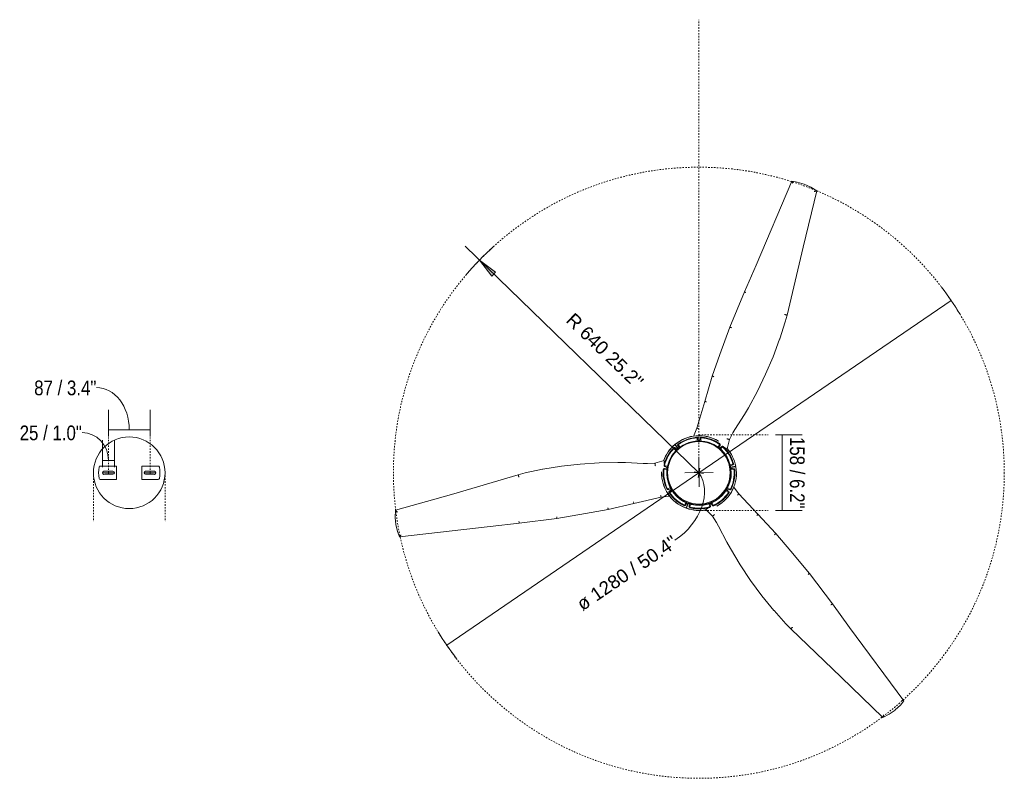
# Model space of a CAD drawing. Header units: millimetres. Extents: x 5734 to 11759, y -3204 to 7544.
# Tile 4 of 4: x 8821 to 10884, y 5955 to 7544. Entities that reach past the tile are written whole.
import ezdxf

# ---------------------------------------------------------------- set-up
doc = ezdxf.new("R2010")
doc.units = ezdxf.units.MM
doc.linetypes.add('Dash', pattern=[6, 3, -3])
doc.linetypes.add('Hidden', pattern=[7.14375, 4.7625, -2.38125])
doc.layers.add('A-ANNO-DIMS', color=7, linetype='Dash', lineweight=9, true_color=0xd2d2d2)
doc.layers.add('A-ANNO-DIMS-14', color=7, linetype='Continuous', lineweight=9)
doc.layers.add('E-LITE-EQPM', color=7, linetype='Continuous', lineweight=20)
doc.styles.add('Arial', font='arial.ttf', dxfattribs={"height": 28})
doc.styles.add('Arial Narrow', font='ARIALN.TTF', dxfattribs={"height": 30.8})
doc.dimstyles.new('Diameter_-_3mm_Arial', dxfattribs={"dimscale": 304.8, "dimtxt": 28.567263, "dimasz": 0, "dimexe": 0.110236, "dimexo": 0, "dimgap": 0.068898, "dimtad": 1, "dimjust": 3, "dimdec": 0, "dimzin": 0, "dimdsep": 46, "dimtxsty": 'Arial', "dimblk1": 'NONE', "dimblk2": 'NONE', "dimsah": 1, "dimcen": 0.09, "dimadec": 0, "dimazin": 0, "dimtfac": 1, "dimtdec": 4, "dimtix": 1, "dimtmove": 0, "dimatfit": 2, "dimfxl": 1, "dimtvp": 1, "dimtolj": 1, "dimtzin": 0, "dimarcsym": 2})
doc.dimstyles.new('FARO_-_2_2mm_Arial_Narrow_mm_Inch_Right', dxfattribs={"dimscale": 304.8, "dimtxt": 31.521674, "dimasz": 0, "dimexe": 0.137795, "dimexo": 0.0625, "dimgap": 0.022966, "dimtad": 1, "dimdec": 0, "dimzin": 0, "dimdsep": 46, "dimtxsty": 'Arial Narrow', "dimblk1": 'NONE', "dimblk2": 'NONE', "dimsah": 1, "dimcen": 0.09, "dimadec": 0, "dimazin": 0, "dimtfac": 1, "dimtdec": 4, "dimtix": 1, "dimtmove": 0, "dimatfit": 3, "dimfxl": 0.045932, "dimfxlon": 1, "dimtvp": 1, "dimtolj": 1, "dimtzin": 0, "dimarcsym": 2})
doc.dimstyles.new('FARO_-_2_2mm_Arial_Narrow_mm_Inch_Right_1', dxfattribs={"dimscale": 304.8, "dimtxt": 31.521674, "dimasz": 0, "dimexe": 0.137795, "dimexo": 0.0625, "dimgap": 0.022966, "dimtad": 1, "dimdec": 0, "dimzin": 0, "dimdsep": 46, "dimtxsty": 'Arial Narrow', "dimblk1": 'NONE', "dimblk2": 'NONE', "dimsah": 1, "dimcen": 0.09, "dimadec": 0, "dimazin": 0, "dimtfac": 1, "dimtdec": 4, "dimtix": 1, "dimtmove": 1, "dimatfit": 3, "dimfxl": 0.045932, "dimfxlon": 1, "dimtvp": 1, "dimtolj": 1, "dimtzin": 0, "dimarcsym": 2})
doc.dimstyles.new('Radial_-_3mm_Arial', dxfattribs={"dimscale": 304.8, "dimtxt": 28.567263, "dimasz": 0.137795, "dimexe": 0.137795, "dimexo": 0, "dimgap": 0.080381, "dimtad": 1, "dimjust": 3, "dimdec": 0, "dimzin": 0, "dimdsep": 46, "dimtxsty": 'Arial', "dimsah": 1, "dimcen": 0.09, "dimdle": 0.137795, "dimadec": 0, "dimazin": 0, "dimtfac": 1, "dimtdec": 4, "dimtix": 1, "dimtmove": 0, "dimatfit": 2, "dimfxl": 1, "dimtvp": 1, "dimtfill": 1, "dimtolj": 1, "dimtzin": 0, "dimarcsym": 2})

# ---------------------------------------------------------------- blocks, each defined once
blk = doc.blocks.new('32100-10 - 32100-10 JUST FAN LED Matt black ceiling fan with DC motor-513688-Planta_PDF')
at = {"layer": 'E-LITE-EQPM'}
for p, q in [((97.9, 378.8), (89.6, 299.3)), ((89.6, 299.3), (80.3, 239.3)), ((80.3, 239.3), (72.5, 191.5)), ((72.5, 191.5), (61, 137.6)), ((61, 137.6), (48.7, 80.5)), ((61, 137.6), (60.9, 137.6)), ((-27.2, 60.6), (-19.4, 63.5)), ((-17.6, 64.1), (-7.7, 66)), ((-16.9, 70.9), (-15.6, 71.9)), ((-16.9, 70.9), (-16, 65.5)), ((-9, 66.9), (-10, 72.1)), ((-9.2, 74.6), (-9.1, 73.3)), ((0, 66.5), (10.1, 65.6)), ((13.2, 65), (20.2, 63.2)), ((23.4, 62.1), (30.6, 58.9)), ((31.4, 65.6), (28.7, 60.9)), ((31.4, 65.6), (33.1, 65.5)), ((35.2, 57.5), (37.7, 62)), ((39.9, 63.4), (39.1, 62.4)), ((-60.8, 49.1), (-60.9, 49.3)), ((-60.8, 49.6), (-60.6, 49.5)), ((-52.6, 42.4), (-60.8, 49.1)), ((-60.6, 49.5), (-52.3, 42.7)), ((-59.4, 42), (-59.1, 43.6)), ((-59.4, 42), (-55.3, 38.5)), ((-54, 52.1), (-53.2, 51.2)), ((-53.5, 39.5), (-47, 47)), ((-49, 46.3), (-53.1, 49.7)), ((-46.8, 47.3), (-39.1, 53.7)), ((-36.4, 55.5), (-30.2, 59.1)), ((32.7, 57.8), (41.1, 52.2)), ((42.9, 50.6), (48.6, 45.3)), ((50.8, 42.8), (55.2, 36.9)), ((-63.1, 20.5), (-62.4, 22.5)), ((-61.1, 25.6), (-60.4, 27.7)), ((-58.9, 30.7), (-58.4, 31.4)), ((-57.2, 33.5), (-55.1, 37)), ((56.8, 34.4), (61.4, 25.4)), ((65.6, 30.7), (60.8, 28.9)), ((61.5, 25.3), (64.5, 15.7)), ((62.9, 24.7), (72.5, 28.3)), ((72.9, 27.4), (63.2, 23.7)), ((64.7, 19.1), (69.3, 20.8)), ((65.6, 30.7), (66.8, 29.6)), ((72.5, 28.3), (72.7, 28.4)), ((73.1, 27.5), (72.9, 27.4)), ((-150.1, -14.9), (-94.4, 2.7)), ((-75.2, 3.4), (-73.9, 3.3)), ((-67.3, 2.4), (-72.9, 2.2)), ((-66.4, -2.1), (-66.1, 6)), ((-66, 8.1), (-64.8, 13.8)), ((-64.3, 16.5), (-64, 18.1)), ((65.2, 12.6), (66.1, 5.4)), ((66.4, 2.1), (66.1, -6)), ((71.9, 20.4), (70.6, 20.1)), ((-202.7, -31.6), (-150.1, -14.9)), ((-150.1, -14.9), (-150, -15)), ((-72.8, -4.9), (-73.6, -3.5)), ((-72.8, -4.9), (-67.2, -5)), ((-65.2, -12.6), (-66.1, -5.4)), ((-61.5, -25.3), (-64.5, -15.8)), ((63.1, -20.6), (60.4, -27.7)), ((66, -8.1), (64, -18.1)), ((69.5, -21.2), (64.6, -19.3)), ((-248, -48.4), (-202.7, -31.6)), ((-56.8, -34.4), (-61.4, -25.4)), ((-53.9, -40.6), (-58, -44.2)), ((-50.8, -42.8), (-55.2, -36.9)), ((53.5, -39.5), (47, -47)), ((58.9, -30.7), (55.1, -37)), ((62.2, -26), (67.1, -27.7)), ((68.9, -29.6), (67.7, -29.1)), ((69.5, -21.2), (69.8, -22.8)), ((-304.8, -70), (-248, -48.4)), ((-60.6, -44.7), (-59.5, -44)), ((-53.6, -49.6), (-55.1, -49)), ((-53.6, -49.6), (-49.2, -46.1)), ((-42.9, -50.6), (-48.6, -45.3)), ((-32.7, -57.9), (-41.1, -52.2)), ((-23.4, -62.1), (-30.6, -58.9)), ((27.2, -60.6), (19.4, -63.5)), ((36.4, -55.5), (30.2, -59.1)), ((31.8, -59.4), (34.6, -64)), ((40.8, -60.4), (38.1, -55.6)), ((46.8, -47.3), (39.1, -53.7)), ((40.8, -60.4), (39.9, -61.8)), ((-377.9, -102.1), (-304.8, -70)), ((-13.2, -65), (-20.2, -63.2)), ((-18.9, -72.6), (-18.5, -71.4)), ((-16.3, -65.5), (-17.3, -70.6)), ((-13.4, -77.2), (-13.3, -77)), ((-13.3, -77), (-11.6, -66.5)), ((-10.3, -66.8), (-12, -77.3)), ((-12, -77.3), (-12, -77.5)), ((0, -66.5), (-10.1, -65.6)), ((-6.5, -72.5), (-8, -73)), ((-6.5, -72.5), (-5.6, -67.1)), ((17.6, -64.1), (7.7, -66)), ((34.7, -66.6), (34.2, -65.5)), ((88.4, -122), (45.1, -82.8)), ((88.4, -122), (88.5, -121.9)), ((129.4, -158.9), (88.4, -122)), ((166.9, -189.4), (129.4, -158.9)), ((214.2, -227.6), (166.9, -189.4)), ((278.9, -274.4), (214.2, -227.6))]:
    blk.add_line(p, q, dxfattribs=at)
at = {"layer": 'E-LITE-EQPM', "flags": 128}
for points in [[(-3.8, 378.7), (34.8, 519.6), (65.6, 637.3)], [(65.7, 637.4), (80.8, 638.1), (95.8, 636.9), (96, 636.9)], [(96, 636.9), (110.7, 633.8), (121.7, 630.2)], [(121.7, 630.1), (103.4, 439.8), (97.9, 378.8)], [(-14.2, 327.9), (-7.1, 364.3), (-3.8, 378.7)], [(-25.6, 169.5), (-25.6, 209), (-23.7, 248.6), (-19.9, 287.9), (-14.3, 327.1), (-14.2, 327.9)], [(-22.6, 116.4), (-25.1, 153.6), (-25.6, 169.5)], [(60.9, 137.6), (60.5, 137.7), (60, 137.8), (59.3, 138), (58.4, 138.2), (57.5, 138.4)], [(-22.5, 92), (-22, 107.6), (-22.6, 116.4)], [(-27.7, 72.6), (-22.5, 92), (-22.5, 92)], [(48.7, 80.5), (46.7, 65.4), (46.7, 62.7)], [(-94.4, 2.7), (-80.2, 8.5), (-77.9, 9.7)], [(-150, -15), (-149.9, -15.4), (-149.8, -15.9), (-149.6, -16.6), (-149.3, -17.4), (-149, -18.3)], [(76.4, -12.6), (90.6, -26.8), (90.7, -26.8)], [(90.7, -26.8), (103.9, -35), (111.8, -39)], [(111.8, -39), (145.3, -55.3), (159.3, -62.8)], [(-49.7, -59.8), (-69.1, -64.9), (-69.1, -64.9)], [(-90.3, -77), (-121.4, -97.6), (-134.9, -105.9)], [(-69.1, -64.9), (-82.9, -72.2), (-90.3, -77)], [(45.1, -82.8), (33, -73.5), (30.7, -72.1)], [(159.3, -62.8), (193.6, -82.6), (226.8, -104), (259.1, -127), (290.2, -151.4), (290.8, -151.9)], [(-608.2, -205.7), (-433.7, -127.6), (-377.9, -102.1)], [(-134.9, -105.9), (-169.3, -125.5), (-204.6, -143.4), (-240.7, -159.6), (-277.5, -174.1), (-278.3, -174.3)], [(88.5, -121.9), (88.8, -121.6), (89.1, -121.2), (89.6, -120.6), (90.2, -120), (90.9, -119.3)], [(290.8, -151.9), (318.8, -176.2), (329.7, -186.3)], [(-278.3, -174.3), (-313.4, -186.2), (-327.6, -190.5)], [(-601.3, -231.4), (-605.9, -217.1), (-608.2, -205.8)], [(-327.6, -190.5), (-469.1, -226.6), (-586.7, -258)], [(329.7, -186.3), (432.4, -290.1), (519, -375.6)], [(-586.8, -258), (-594.8, -245.3), (-601.2, -231.6), (-601.3, -231.4)], [(484.7, -420.6), (329.1, -309.6), (278.9, -274.4)], [(519, -375.7), (512.1, -389.1), (503.6, -401.5), (503.4, -401.7)], [(503.4, -401.7), (493.4, -412.9), (484.8, -420.6)]]:
    blk.add_lwpolyline(points, dxfattribs=at)
at = {"layer": 'E-LITE-EQPM'}
for centre, radius, start, end in [((0, 0), 67.5, 90, 270), ((0, 0), 66.5, 90, 270), ((-0.2, 0.5), 78, 110.3533, 140.9692), ((-0.2, 0.5), 77.8, 110.4094, 140.9692), ((2.8, -4.1), 78.7, 105.4632, 135.3472), ((-17.9, 70.7), 1.04, 8.9294, 105.4632), ((-9, 72.3), 1.01, 96.081, 190.9992), ((-0.8, -4.9), 78.7, 66.197, 96.081), ((-0.2, 0.5), 78, 20.9692, 92.8722), ((-0.2, 0.5), 77.8, 20.9692, 92.9099), ((0, 0), 67.5, 270, 90), ((0, 0), 66.5, 270, 90), ((30.5, 66.1), 1.04, 329.6633, 66.197), ((38.6, 61.6), 1.01, 56.6596, 151.5778), ((-4.1, -3.3), 78.7, 26.7756, 56.6596), ((-0.6, -0.2), 78, 140.6131, 212.5161), ((-0.6, -0.2), 77.8, 140.6131, 212.5538), ((4.6, -1.8), 78.7, 146.4195, 176.3035), ((-60.1, 41.2), 1.04, 49.8858, 146.4195), ((-52.5, 50.5), 1.01, 135.3472, 230.2653), ((65.2, 31.7), 1.04, 290.2419, 26.7756), ((69.6, 19.8), 1.01, 15.3737, 110.2918), ((0.2, -0.5), 77.8, 350.436, 20.9957), ((0.2, -0.5), 78, 350.3798, 20.9957), ((-72.9, 3.2), 1.01, 176.3035, 271.2217), ((-5.2, -0.7), 78.7, 345.4897, 15.3737), ((-72.9, -6), 1.04, 89.3072, 185.8409), ((4.4, 1.9), 78.7, 185.8409, 215.7249), ((69.9, -20.2), 1.04, 248.956, 345.4897), ((0.2, -0.5), 77.8, 260.9957, 332.9365), ((0.2, -0.5), 78, 260.9957, 332.8987), ((-4.2, 2.8), 78.7, 306.2236, 336.1076), ((66.8, -28.7), 1.01, 336.1076, 71.0257), ((-58.7, -43.4), 1.01, 215.7249, 310.643), ((-52.9, -50.4), 1.04, 128.5733, 225.1071), ((1.9, 4.6), 78.7, 225.1071, 254.9911), ((-0.6, -0.2), 77.8, 229.8979, 260.6131), ((-0.6, -0.2), 78, 229.9972, 260.6131), ((41.7, -59.8), 1.04, 209.6899, 306.2236), ((-18.2, -70.4), 1.01, 254.9911, 349.9092), ((-5.5, -72.7), 1.04, 170.2685, 266.8022), ((-1.1, 4.8), 78.7, 266.8022, 296.6862), ((33.7, -64.5), 1.01, 296.6862, 31.6043)]:
    blk.add_arc(centre, radius, start, end, dxfattribs=at)
for centre, major_axis, start_param, end_param in [((-23.7, -13.5), (12.3, 85.1), 0.122846, 0.128483), ((-0.2, 26.9), (-67.6, 53.2), 3.264438, 3.270075), ((23.1, -13.7), (80.1, 31.4), 3.264438, 3.270075)]:
    blk.add_ellipse(centre, major_axis=major_axis, ratio=0.981915, start_param=start_param, end_param=end_param, dxfattribs=at)
for points, knots in [([(65.7, 637.2), (65.6, 637.2), (65.6, 637.3), (65.7, 637.4), (65.7, 637.4)], [-0.2, -0.2, -0.2, -0.2, -0.1, -0.0267368, -0.0267368, -0.0267368, -0.0267368]), ([(65.7, 637.4), (65.8, 637.4), (65.9, 637.3), (66.2, 637.1), (66.4, 636.9), (66.6, 636.8), (66.8, 636.6), (67, 636.4), (67.2, 636.3), (67.3, 636.1), (67.5, 635.9), (67.8, 635.7), (68, 635.4), (68.3, 635.1), (68.6, 634.7), (69.2, 634.1), (69.7, 633.5), (70.1, 633.1)], [-1, -1, -1, -1, -0.9, -0.8, -0.75, -0.7, -0.65, -0.6, -0.575, -0.55, -0.5, -0.45, -0.4, -0.35, -0.3, -0.2, 0, 0, 0, 0]), ([(121.7, 630.2), (121.7, 630.2), (121.8, 630.1), (121.7, 630), (121.7, 629.9), (121.6, 629.8), (121.5, 629.7), (121.3, 629.6), (121.2, 629.4), (121, 629.3), (120.9, 629.2), (120.7, 629.1), (120.5, 628.9), (120.2, 628.7), (119.9, 628.5), (119.7, 628.3), (119.4, 628.1), (119, 627.8), (118.4, 627.4), (118, 627.1), (117.8, 627)], [-1, -1, -1, -1, -0.9, -0.85, -0.8, -0.75, -0.7, -0.65, -0.6, -0.575, -0.55, -0.5, -0.45, -0.4, -0.35, -0.3, -0.25, -0.2, -0.1, 0, 0, 0, 0]), ([(89.6, 299.3), (89.6, 299.3), (89.6, 299.3), (89.3, 299.4), (88.5, 299.5), (87.4, 299.6), (86.5, 299.8), (86, 299.8)], [-0.8787324, -0.8787324, -0.8787324, -0.8787324, -0.8, -0.6, -0.4, -0.2, 0, 0, 0, 0]), ([(72.5, 191.5), (72.5, 191.5), (72.5, 191.6), (72.2, 191.6), (71.4, 191.8), (70.3, 192), (69.4, 192.2), (68.9, 192.3)], [-0.8787589, -0.8787589, -0.8787589, -0.8787589, -0.8, -0.6, -0.4, -0.2, 0, 0, 0, 0]), ([(-22.2, 72.5), (-22.9, 72.5), (-23.8, 72.5), (-24.8, 72.5), (-25.5, 72.5), (-26.2, 72.5), (-26.7, 72.5), (-27, 72.5), (-27.1, 72.5)], [-1, -1, -1, -1, -0.7, -0.625, -0.55, -0.4, -0.3, -0.2, -0.2, -0.2, -0.2]), ([(-15.6, 71.9), (-15.7, 72.1), (-16, 72.4), (-16.5, 72.7), (-16.7, 72.8), (-16.9, 72.9), (-17.1, 72.9), (-17.3, 73), (-17.5, 73), (-17.7, 73), (-17.9, 73), (-18.2, 73), (-18.4, 72.9), (-18.5, 72.9)], [0, 0, 0, 0, 0.285714, 0.428571, 0.5, 0.571429, 0.625, 0.678571, 0.732143, 0.785714, 0.839286, 0.892857, 1, 1, 1, 1]), ([(-13.3, 66), (-13.4, 66.1), (-14, 68.3), (-14.7, 70.2), (-15.6, 71.9)], [0.6566645, 0.6566645, 0.6566645, 0.6566645, 0.6666667, 1, 1, 1, 1]), ([(-9.2, 74.6), (-9.3, 74.5), (-9.5, 74.5), (-9.9, 74.4), (-10.1, 74.3), (-10.3, 74.1), (-10.4, 74.1), (-10.5, 74), (-10.7, 73.9), (-10.8, 73.7), (-10.9, 73.6), (-11, 73.4), (-11.2, 73.1), (-11.4, 72.7), (-11.4, 72.3), (-11.4, 72.2)], [0, 0, 0, 0, 0.083333, 0.166667, 0.25, 0.291667, 0.333333, 0.375, 0.416667, 0.458333, 0.5, 0.583333, 0.666667, 0.833333, 1, 1, 1, 1]), ([(33.1, 65.5), (33.1, 65.8), (33.1, 66.2), (32.9, 66.7), (32.8, 67), (32.7, 67.2), (32.5, 67.3), (32.4, 67.5), (32.3, 67.6), (32.1, 67.7), (32, 67.9), (31.8, 68), (31.6, 68.1), (31.5, 68.2)], [0, 0, 0, 0, 0.285714, 0.428571, 0.5, 0.571429, 0.625, 0.678571, 0.732143, 0.785714, 0.839286, 0.892857, 1, 1, 1, 1]), ([(39.9, 63.4), (39.8, 63.5), (39.6, 63.6), (39.3, 63.7), (39, 63.8), (38.8, 63.8), (38.6, 63.8), (38.5, 63.8), (38.3, 63.8), (38.2, 63.8), (38, 63.8), (37.7, 63.7), (37.4, 63.6), (37, 63.4), (36.8, 63.1), (36.6, 63)], [0, 0, 0, 0, 0.083333, 0.166667, 0.25, 0.291667, 0.333333, 0.375, 0.416667, 0.458333, 0.5, 0.583333, 0.666667, 0.833333, 1, 1, 1, 1]), ([(48.7, 80.5), (48.7, 80.5), (48.7, 80.5), (48.7, 80.5), (48.6, 80.5), (48.6, 80.5), (48.5, 80.6), (48.3, 80.6), (47.9, 80.7), (47.2, 80.8), (46.3, 81.1), (45.5, 81.2), (45.2, 81.3)], [0.121122, 0.121122, 0.121122, 0.121122, 0.1666667, 0.2083333, 0.25, 0.2916667, 0.3333333, 0.4166667, 0.5, 0.6666667, 0.8333333, 1, 1, 1, 1]), ([(-59.1, 43.6), (-59.4, 43.7), (-59.8, 43.7), (-60.3, 43.6), (-60.6, 43.5), (-60.8, 43.4), (-61, 43.4), (-61.1, 43.3), (-61.3, 43.2), (-61.4, 43), (-61.6, 42.9), (-61.8, 42.7), (-61.9, 42.5), (-62, 42.4)], [0, 0, 0, 0, 0.285714, 0.428571, 0.5, 0.571429, 0.625, 0.678571, 0.732143, 0.785714, 0.839286, 0.892857, 1, 1, 1, 1]), ([(-54, 52.1), (-54.1, 52), (-54.3, 51.9), (-54.4, 51.6), (-54.6, 51.3), (-54.6, 51.1), (-54.7, 51), (-54.7, 50.8), (-54.7, 50.7), (-54.7, 50.5), (-54.8, 50.3), (-54.7, 50.1), (-54.7, 49.7), (-54.5, 49.3), (-54.4, 49), (-54.3, 48.9)], [0, 0, 0, 0, 0.083333, 0.166667, 0.25, 0.291667, 0.333333, 0.375, 0.416667, 0.458333, 0.5, 0.583333, 0.666667, 0.833333, 1, 1, 1, 1]), ([(66.8, 29.6), (67, 29.8), (67.3, 30.1), (67.4, 30.6), (67.5, 30.9), (67.5, 31.1), (67.5, 31.3), (67.5, 31.5), (67.5, 31.7), (67.5, 31.9), (67.4, 32.1), (67.4, 32.4), (67.3, 32.5), (67.2, 32.7)], [0, 0, 0, 0, 0.285714, 0.428571, 0.5, 0.571429, 0.625, 0.678571, 0.732143, 0.785714, 0.839286, 0.892857, 1, 1, 1, 1]), ([(71.9, 20.4), (71.8, 20.5), (71.7, 20.7), (71.6, 21), (71.4, 21.3), (71.3, 21.4), (71.2, 21.5), (71, 21.6), (70.9, 21.7), (70.8, 21.8), (70.6, 21.9), (70.4, 22), (70.1, 22.2), (69.7, 22.3), (69.3, 22.2), (69.1, 22.2)], [0, 0, 0, 0, 0.083333, 0.166667, 0.25, 0.291667, 0.333333, 0.375, 0.416667, 0.458333, 0.5, 0.583333, 0.666667, 0.833333, 1, 1, 1, 1]), ([(-94.4, 2.7), (-94.4, 2.7), (-94.4, 2.7), (-94.4, 2.6), (-94.3, 2.6), (-94.3, 2.5), (-94.3, 2.4), (-94.3, 2.2), (-94.1, 1.9), (-93.9, 1.2), (-93.6, 0.3), (-93.4, -0.4), (-93.3, -0.8)], [0.121122, 0.121122, 0.121122, 0.121122, 0.1666667, 0.2083333, 0.25, 0.2916667, 0.3333333, 0.4166667, 0.5, 0.6666667, 0.8333333, 1, 1, 1, 1]), ([(-75.2, 3.4), (-75.2, 3.3), (-75.2, 3.1), (-75.1, 2.8), (-75, 2.5), (-74.9, 2.3), (-74.9, 2.2), (-74.8, 2), (-74.7, 1.9), (-74.6, 1.8), (-74.5, 1.6), (-74.4, 1.4), (-74.1, 1.2), (-73.7, 1), (-73.4, 0.9), (-73.2, 0.8)], [0, 0, 0, 0, 0.083333, 0.166667, 0.25, 0.291667, 0.333333, 0.375, 0.416667, 0.458333, 0.5, 0.583333, 0.666667, 0.833333, 1, 1, 1, 1]), ([(-73.6, -3.5), (-73.9, -3.6), (-74.2, -3.8), (-74.6, -4.2), (-74.7, -4.5), (-74.8, -4.7), (-74.9, -4.9), (-75, -5), (-75, -5.2), (-75.1, -5.4), (-75.1, -5.6), (-75.1, -5.9), (-75.1, -6.1), (-75.1, -6.2)], [0, 0, 0, 0, 0.285714, 0.428571, 0.5, 0.571429, 0.625, 0.678571, 0.732143, 0.785714, 0.839286, 0.892857, 1, 1, 1, 1]), ([(-67.4, -2.2), (-67.5, -2.3), (-69.8, -2.5), (-71.8, -2.9), (-73.6, -3.5)], [0.6516908, 0.6516908, 0.6516908, 0.6516908, 0.6666667, 1, 1, 1, 1]), ([(73.6, -17.4), (74, -16.8), (74.4, -16), (74.9, -15.1), (75.3, -14.5), (75.6, -13.9), (75.9, -13.4), (76, -13.2), (76.1, -13.1)], [-1, -1, -1, -1, -0.7, -0.625, -0.55, -0.4, -0.3, -0.2, -0.2, -0.2, -0.2]), ([(-202.7, -31.6), (-202.7, -31.6), (-202.6, -31.6), (-202.6, -31.9), (-202.3, -32.7), (-202, -33.7), (-201.7, -34.6), (-201.5, -35)], [-0.8787589, -0.8787589, -0.8787589, -0.8787589, -0.8, -0.6, -0.4, -0.2, 0, 0, 0, 0]), ([(68.9, -29.6), (68.9, -29.5), (69, -29.3), (69.1, -29), (69.1, -28.7), (69.1, -28.5), (69.1, -28.3), (69, -28.2), (69, -28), (69, -27.9), (68.9, -27.7), (68.8, -27.5), (68.6, -27.2), (68.3, -26.8), (68.1, -26.6), (67.9, -26.5)], [0, 0, 0, 0, 0.083333, 0.166667, 0.25, 0.291667, 0.333333, 0.375, 0.416667, 0.458333, 0.5, 0.583333, 0.666667, 0.833333, 1, 1, 1, 1]), ([(69.8, -22.8), (70, -22.8), (70.5, -22.7), (70.9, -22.4), (71.2, -22.2), (71.3, -22.1), (71.5, -22), (71.6, -21.8), (71.7, -21.7), (71.8, -21.5), (71.9, -21.3), (72, -21.1), (72.1, -20.9), (72.1, -20.8)], [0, 0, 0, 0, 0.285714, 0.428571, 0.5, 0.571429, 0.625, 0.678571, 0.732143, 0.785714, 0.839286, 0.892857, 1, 1, 1, 1]), ([(-60.6, -44.7), (-60.5, -44.8), (-60.3, -45), (-60.1, -45.2), (-59.8, -45.4), (-59.7, -45.5), (-59.5, -45.5), (-59.4, -45.6), (-59.2, -45.6), (-59.1, -45.7), (-58.9, -45.7), (-58.7, -45.7), (-58.3, -45.8), (-57.9, -45.7), (-57.5, -45.6), (-57.4, -45.5)], [0, 0, 0, 0, 0.083333, 0.166667, 0.25, 0.291667, 0.333333, 0.375, 0.416667, 0.458333, 0.5, 0.583333, 0.666667, 0.833333, 1, 1, 1, 1]), ([(-55.1, -49), (-55.2, -49.2), (-55.3, -49.6), (-55.4, -50.1), (-55.3, -50.4), (-55.3, -50.6), (-55.2, -50.8), (-55.2, -51), (-55.1, -51.2), (-55, -51.4), (-54.9, -51.5), (-54.8, -51.7), (-54.6, -51.9), (-54.5, -52)], [0, 0, 0, 0, 0.285714, 0.428571, 0.5, 0.571429, 0.625, 0.678571, 0.732143, 0.785714, 0.839286, 0.892857, 1, 1, 1, 1]), ([(-51, -44), (-51.1, -44.1), (-52.7, -45.7), (-54.1, -47.4), (-55.1, -49)], [0.6503527, 0.6503527, 0.6503527, 0.6503527, 0.6666667, 1, 1, 1, 1]), ([(-52.4, -55), (-52, -55.6), (-51.6, -56.4), (-51.1, -57.3), (-50.7, -57.9), (-50.4, -58.4), (-50.1, -59), (-50, -59.2), (-49.9, -59.3)], [-1, -1, -1, -1, -0.7, -0.625, -0.55, -0.4, -0.3, -0.2, -0.2, -0.2, -0.2]), ([(39.9, -61.8), (40.2, -61.9), (40.5, -62.1), (41, -62.2), (41.3, -62.2), (41.6, -62.2), (41.8, -62.2), (41.9, -62.2), (42.1, -62.1), (42.3, -62.1), (42.5, -62), (42.7, -61.9), (42.9, -61.8), (43, -61.7)], [0, 0, 0, 0, 0.285714, 0.428571, 0.5, 0.571429, 0.625, 0.678571, 0.732143, 0.785714, 0.839286, 0.892857, 1, 1, 1, 1]), ([(-304.8, -70), (-304.8, -70), (-304.8, -70), (-304.7, -70.3), (-304.4, -71.1), (-303.9, -72.1), (-303.6, -73), (-303.4, -73.4)], [-0.8787324, -0.8787324, -0.8787324, -0.8787324, -0.8, -0.6, -0.4, -0.2, 0, 0, 0, 0]), ([(-18.9, -72.6), (-18.8, -72.6), (-18.5, -72.7), (-18.2, -72.7), (-17.9, -72.6), (-17.7, -72.6), (-17.6, -72.6), (-17.4, -72.5), (-17.3, -72.5), (-17.1, -72.4), (-17, -72.3), (-16.8, -72.2), (-16.5, -72), (-16.2, -71.6), (-16, -71.3), (-15.9, -71.2)], [0, 0, 0, 0, 0.083333, 0.166667, 0.25, 0.291667, 0.333333, 0.375, 0.416667, 0.458333, 0.5, 0.583333, 0.666667, 0.833333, 1, 1, 1, 1]), ([(-8, -73), (-8, -73.3), (-7.8, -73.7), (-7.5, -74.1), (-7.2, -74.3), (-7.1, -74.4), (-6.9, -74.5), (-6.7, -74.6), (-6.6, -74.7), (-6.4, -74.8), (-6.2, -74.8), (-5.9, -74.9), (-5.7, -74.9), (-5.6, -74.9)], [0, 0, 0, 0, 0.285714, 0.428571, 0.5, 0.571429, 0.625, 0.678571, 0.732143, 0.785714, 0.839286, 0.892857, 1, 1, 1, 1]), ([(34.7, -66.6), (34.8, -66.6), (35, -66.4), (35.3, -66.2), (35.5, -66), (35.6, -65.8), (35.7, -65.7), (35.8, -65.6), (35.8, -65.4), (35.9, -65.3), (36, -65.1), (36, -64.9), (36.1, -64.5), (36.1, -64.1), (36, -63.7), (36, -63.6)], [0, 0, 0, 0, 0.083333, 0.166667, 0.25, 0.291667, 0.333333, 0.375, 0.416667, 0.458333, 0.5, 0.583333, 0.666667, 0.833333, 1, 1, 1, 1]), ([(45.1, -82.8), (45.1, -82.8), (45.1, -82.8), (45.1, -82.8), (45.2, -82.7), (45.2, -82.7), (45.3, -82.6), (45.4, -82.5), (45.7, -82.2), (46.1, -81.7), (46.8, -80.9), (47.3, -80.4), (47.6, -80.1)], [0.121122, 0.121122, 0.121122, 0.121122, 0.1666667, 0.2083333, 0.25, 0.2916667, 0.3333333, 0.4166667, 0.5, 0.6666667, 0.8333333, 1, 1, 1, 1]), ([(129.4, -158.9), (129.4, -158.9), (129.4, -158.9), (129.6, -158.6), (130.2, -158), (130.9, -157.2), (131.5, -156.5), (131.8, -156.1)], [-0.8787589, -0.8787589, -0.8787589, -0.8787589, -0.8, -0.6, -0.4, -0.2, 0, 0, 0, 0]), ([(-608.2, -205.8), (-608.2, -205.7), (-608.2, -205.7), (-608.1, -205.7), (-608, -205.7), (-607.9, -205.7), (-607.7, -205.7), (-607.5, -205.8), (-607.3, -205.9), (-607.1, -205.9), (-607, -206), (-606.8, -206.1), (-606.5, -206.2), (-606.2, -206.3), (-605.9, -206.5), (-605.6, -206.6), (-605.2, -206.8), (-604.8, -207), (-604.2, -207.3), (-603.7, -207.5), (-603.5, -207.6)], [-1, -1, -1, -1, -0.9, -0.85, -0.8, -0.75, -0.7, -0.65, -0.6, -0.575, -0.55, -0.5, -0.45, -0.4, -0.35, -0.3, -0.25, -0.2, -0.1, 0, 0, 0, 0]), ([(214.2, -227.6), (214.2, -227.6), (214.3, -227.5), (214.4, -227.3), (214.9, -226.6), (215.6, -225.7), (216.2, -225), (216.5, -224.7)], [-0.8787324, -0.8787324, -0.8787324, -0.8787324, -0.8, -0.6, -0.4, -0.2, 0, 0, 0, 0]), ([(-586.8, -258), (-586.8, -257.9), (-586.8, -257.8), (-586.8, -257.5), (-586.7, -257.2), (-586.7, -256.9), (-586.6, -256.6), (-586.6, -256.4), (-586.5, -256.2), (-586.5, -256), (-586.4, -255.7), (-586.3, -255.4), (-586.2, -255), (-586.1, -254.6), (-585.9, -254.2), (-585.6, -253.3), (-585.4, -252.6), (-585.2, -252.1)], [-1, -1, -1, -1, -0.9, -0.8, -0.75, -0.7, -0.65, -0.6, -0.575, -0.55, -0.5, -0.45, -0.4, -0.35, -0.3, -0.2, 0, 0, 0, 0]), ([(-586.6, -257.9), (-586.6, -258), (-586.7, -258), (-586.7, -258), (-586.8, -258)], [-0.2, -0.2, -0.2, -0.2, -0.1, -0.0267368, -0.0267368, -0.0267368, -0.0267368]), ([(519, -375.7), (519, -375.8), (518.8, -375.9), (518.6, -376), (518.3, -376.1), (518, -376.2), (517.8, -376.3), (517.5, -376.4), (517.3, -376.4), (517.1, -376.5), (516.8, -376.6), (516.5, -376.6), (516.1, -376.7), (515.8, -376.8), (515.3, -376.9), (514.4, -377.1), (513.6, -377.3), (513.1, -377.3)], [-1, -1, -1, -1, -0.9, -0.8, -0.75, -0.7, -0.65, -0.6, -0.575, -0.55, -0.5, -0.45, -0.4, -0.35, -0.3, -0.2, 0, 0, 0, 0]), ([(518.8, -375.6), (518.9, -375.6), (519, -375.6), (519, -375.7), (519, -375.7)], [-0.2, -0.2, -0.2, -0.2, -0.1, -0.0267368, -0.0267368, -0.0267368, -0.0267368]), ([(484.8, -420.6), (484.8, -420.6), (484.7, -420.7), (484.6, -420.6), (484.6, -420.5), (484.6, -420.4), (484.5, -420.2), (484.5, -420), (484.4, -419.8), (484.4, -419.6), (484.4, -419.5), (484.3, -419.2), (484.3, -418.9), (484.2, -418.6), (484.2, -418.3), (484.2, -417.9), (484.1, -417.6), (484.1, -417.1), (484.1, -416.4), (484, -415.9), (484, -415.6)], [-1, -1, -1, -1, -0.9, -0.85, -0.8, -0.75, -0.7, -0.65, -0.6, -0.575, -0.55, -0.5, -0.45, -0.4, -0.35, -0.3, -0.25, -0.2, -0.1, 0, 0, 0, 0])]:
    blk.add_open_spline(points, degree=3, knots=knots, dxfattribs=at)
for points in [[(-3.8, 378.7), (-3.8, 378.7), (-3.8, 378.7), (-3.8, 378.7)], [(-3.8, 378.7), (-3.8, 378.7), (-3.8, 378.7), (-3.7, 378.7)], [(-3.7, 378.7), (-3.6, 378.7), (-3.3, 378.6), (-2.4, 378.4), (-1.3, 378.2), (0, 377.8), (1, 377.6), (1.4, 377.5)], [(97.9, 378.8), (97.8, 378.8), (97.7, 378.8), (97.4, 378.8), (96.8, 378.8), (96.1, 378.9), (95.2, 379), (94.5, 379), (94.2, 379.1)], [(-22.5, 92), (-22.5, 92), (-22.5, 92), (-22.5, 92)], [(-22.5, 92), (-22.5, 92), (-22.5, 92), (-22.5, 92)], [(-22.5, 92), (-22.4, 92), (-22.1, 91.9), (-21.2, 91.8), (-20, 91.6), (-18.6, 91.4), (-17.7, 91.3), (-17.2, 91.2)], [(-18.5, 72.9), (-23, 71.7), (-31.7, 68.5), (-43.7, 61.5), (-50.8, 55.4), (-54, 52.1)], [(-11.4, 72.2), (-11.6, 70.4), (-11.6, 68.5), (-11.4, 66.4)], [(31.5, 68.2), (27.2, 70.1), (18.5, 73.1), (4.7, 75.3), (-4.6, 75.1), (-9.2, 74.6)], [(31.2, 59.7), (32, 61.8), (32.7, 63.7), (33.1, 65.5)], [(36.6, 63), (35.5, 61.8), (34.3, 60.4), (33.2, 58.8)], [(67.2, 32.7), (65.2, 36.8), (60.3, 44.7), (51.1, 55.2), (43.8, 60.9), (39.9, 63.4)], [(-62, 42.4), (-64.6, 38.6), (-69, 30.5), (-73.5, 17.3), (-74.9, 8.1), (-75.2, 3.4)], [(-53.7, 40.7), (-55.6, 41.9), (-57.3, 42.9), (-59.1, 43.6)], [(-54.3, 48.9), (-53.3, 47.4), (-52, 45.9), (-50.7, 44.4)], [(62.1, 26.6), (63.9, 27.5), (65.5, 28.5), (66.8, 29.6)], [(69.1, 22.2), (67.5, 22.1), (65.7, 21.8), (63.9, 21.4)], [(-73.2, 0.8), (-71.5, 0.4), (-69.5, 0.1), (-67.5, -0.1)], [(72.1, -20.8), (73.3, -16.3), (74.9, -7.1), (74.8, 6.8), (73.1, 15.9), (71.9, 20.4)], [(-75.1, -6.2), (-74.7, -10.8), (-73, -20), (-68.1, -33), (-63.3, -41), (-60.6, -44.7)], [(43, -61.7), (46.8, -59), (53.8, -52.9), (62.6, -42), (67, -33.9), (68.9, -29.6)], [(67.9, -26.5), (66.5, -25.5), (64.9, -24.6), (63.1, -23.7)], [(63.8, -21.9), (65.9, -22.4), (67.9, -22.7), (69.8, -22.8)], [(90.6, -26.9), (90.6, -26.9), (90.4, -27.2), (89.8, -27.9), (89.1, -28.8), (88.2, -29.9), (87.6, -30.6), (87.3, -31)], [(90.6, -26.8), (90.7, -26.8), (90.7, -26.8), (90.7, -26.8)], [(90.7, -26.8), (90.7, -26.8), (90.6, -26.8), (90.6, -26.9)], [(-69.2, -64.9), (-69.2, -64.8), (-69.3, -64.5), (-69.6, -63.7), (-70, -62.5), (-70.5, -61.3), (-70.9, -60.4), (-71, -59.9)], [(-57.4, -45.5), (-55.7, -44.7), (-54, -43.7), (-52.3, -42.6)], [(-54.5, -52), (-51.3, -55.3), (-44.2, -61.3), (-32.1, -68.3), (-23.4, -71.4), (-18.9, -72.6)], [(36, -63.6), (35.5, -61.9), (34.8, -60.1), (34, -58.3)], [(35.9, -57.2), (37.2, -59), (38.5, -60.5), (39.9, -61.8)], [(-69.1, -64.9), (-69.1, -64.9), (-69.1, -64.9), (-69.2, -64.9)], [(-69.1, -64.9), (-69.1, -64.9), (-69.1, -64.9), (-69.1, -64.9)], [(-15.9, -71.2), (-15.2, -69.6), (-14.5, -67.8), (-13.9, -65.9)], [(-8.3, -67), (-8.4, -69.1), (-8.3, -71.2), (-8, -73)], [(-5.6, -74.9), (-1, -75.2), (8.3, -75), (22, -72.2), (30.6, -68.7), (34.7, -66.6)], [(-377.9, -102.1), (-377.9, -102.2), (-377.9, -102.2), (-377.7, -102.6), (-377.4, -103.1), (-377.1, -103.8), (-376.8, -104.6), (-376.5, -105.1), (-376.4, -105.4)], [(-327.6, -190.4), (-327.7, -190.3), (-327.8, -190), (-328, -189.2), (-328.3, -188), (-328.7, -186.7), (-329, -185.8), (-329.1, -185.3)], [(-327.6, -190.4), (-327.6, -190.4), (-327.6, -190.5), (-327.6, -190.5)], [(-327.6, -190.5), (-327.6, -190.5), (-327.6, -190.4), (-327.6, -190.4)], [(329.6, -186.4), (329.6, -186.4), (329.4, -186.7), (328.8, -187.3), (327.9, -188.2), (327, -189.2), (326.3, -189.8), (326, -190.2)], [(329.6, -186.3), (329.7, -186.3), (329.7, -186.3), (329.7, -186.3)], [(329.7, -186.3), (329.7, -186.3), (329.7, -186.3), (329.6, -186.4)], [(278.9, -274.4), (278.9, -274.4), (279, -274.3), (279.2, -274), (279.5, -273.5), (279.9, -272.9), (280.4, -272.2), (280.8, -271.6), (281, -271.4)]]:
    blk.add_open_spline(points, degree=3, dxfattribs=at)
blk = doc.blocks.new('DIMBLOCK9-Planta_PDF Fixing Holes')
at = {"layer": 'A-ANNO-DIMS-14', "color": 251, "true_color": 0x5b5b5b, "transparency": 16777216}
for p, q in [((8994.3, 6606.9), (8994.3, 6662.9)), ((9019.3, 6606.9), (9019.3, 6662.9)), ((8994.3, 6620.9), (9019.3, 6620.9)), ((8994.3, 6620.9), (8994.3, 6606.9)), ((9019.3, 6620.9), (9019.3, 6606.9))]:
    blk.add_line(p, q, dxfattribs=at)
blk.add_ellipse((8951.3, 6620.9), major_axis=(0, 58.3), ratio=0.95246, start_param=4.712389, end_param=6.283185, dxfattribs=at)
at = {"layer": 'A-ANNO-DIMS-14', "color": 0, "transparency": 16777216, "insert": (8820.7, 6693.9), "char_height": 30.8, "width": 156.708, "attachment_point": 1, "line_spacing_factor": 0.974696, "style": 'Arial Narrow'}
blk.add_mtext('25 / 1.0"', dxfattribs=at)
blk = doc.blocks.new('_None')
blk = doc.blocks.new('DIMBLOCK10-Planta_PDF Fixing Holes')
at = {"layer": 'A-ANNO-DIMS-14', "color": 251, "true_color": 0x5b5b5b, "transparency": 16777216}
for p, q in [((9006.8, 6671.1), (9006.8, 6727.1)), ((9093.8, 6671.1), (9093.8, 6727.1)), ((9006.8, 6685.1), (9093.8, 6685.1)), ((9006.8, 6685.1), (9006.8, 6671.1)), ((9093.8, 6685.1), (9093.8, 6671.1))]:
    blk.add_line(p, q, dxfattribs=at)
blk.add_ellipse((8981.7, 6685.1), major_axis=(0, 88.3), ratio=0.777405, start_param=4.712389, end_param=6.283185, dxfattribs=at)
at = {"layer": 'A-ANNO-DIMS-14', "color": 0, "transparency": 16777216, "insert": (8851.1, 6788.1), "char_height": 30.8, "width": 156.708, "attachment_point": 1, "line_spacing_factor": 0.974696, "style": 'Arial Narrow'}
blk.add_mtext('87 / 3.4"', dxfattribs=at)
blk = doc.blocks.new('DIMBLOCK11-Planta_PDF')
at = {"layer": 'A-ANNO-DIMS-14', "color": 8, "true_color": 0x787878, "transparency": 16777216}
for p, q in [((10243.9, 6595), (10772.3, 6956.1)), ((10242.1, 6585.2), (10245.8, 6604.7)), ((10243.9, 6595), (9715.6, 6233.8)), ((10234.2, 6596.8), (10253.7, 6593.1))]:
    blk.add_line(p, q, dxfattribs=at)
for start, end in [(31.3498, 37.3659), (211.3498, 217.3659)]:
    blk.add_arc((10243.9, 6595), 640, start, end, dxfattribs=at)
blk.add_ellipse((10143.7, 6526.4), major_axis=(100.3, 68.6), ratio=0.727559, start_param=4.712389, end_param=6.283185, dxfattribs=at)
at = {"layer": 'A-ANNO-DIMS-14', "color": 0, "transparency": 16777216, "insert": (9984.4, 6327.9), "char_height": 28, "width": 292.177, "attachment_point": 1, "rotation": 34.3579, "line_spacing_factor": 0.941778, "style": 'Arial'}
blk.add_mtext('ø 1280 / 50.4"', dxfattribs=at)
blk = doc.blocks.new('DIMBLOCK12-Planta_PDF')
at = {"layer": 'A-ANNO-DIMS-14', "transparency": 16777216}
blk.add_hatch(color=256, dxfattribs=at).paths.add_polyline_path([(9784.1, 7040.1), (9810.4, 7006.9), (9818.1, 7014.8)], flags=0)
for p, q in [((10243.9, 6595), (9753.9, 7069.3)), ((9784.1, 7040.1), (9810.4, 7006.9)), ((9818.1, 7014.8), (9784.1, 7040.1)), ((9810.4, 7006.9), (9818.1, 7014.8)), ((10243.5, 6624.6), (10244.4, 6565.3)), ((10214.3, 6594.5), (10273.6, 6595.4))]:
    blk.add_line(p, q, dxfattribs=at)
blk.add_arc((10243.9, 6595), 640, 132.1715, 139.6916, dxfattribs=at)
at = {"layer": 'A-ANNO-DIMS-14', "color": 0, "transparency": 16777216, "insert": (9982.9, 6932.3), "char_height": 28, "width": 245.239, "attachment_point": 1, "rotation": 315.9316, "line_spacing_factor": 0.941778, "style": 'Arial', "bg_fill": 3, "box_fill_scale": 1.25, "bg_fill_color": 256, "bg_fill_true_color": 13158600, "bg_fill_transparency": 0}
blk.add_mtext('R 640 25.2"', dxfattribs=at)
blk = doc.blocks.new('DIMBLOCK13-Planta_PDF')
at = {"layer": 'A-ANNO-DIMS-14', "color": 251, "true_color": 0x5b5b5b, "transparency": 16777216}
for p, q in [((10404.7, 6674.2), (10460.7, 6674.2)), ((10418.7, 6674.2), (10404.7, 6674.2)), ((10418.7, 6515.8), (10418.7, 6674.2)), ((10404.7, 6515.8), (10460.7, 6515.8)), ((10418.7, 6515.8), (10404.7, 6515.8))]:
    blk.add_line(p, q, dxfattribs=at)
at = {"layer": 'A-ANNO-DIMS-14', "color": 0, "transparency": 16777216, "insert": (10465.5, 6670), "char_height": 30.8, "width": 180.124, "attachment_point": 1, "rotation": 270, "line_spacing_factor": 0.974696, "style": 'Arial Narrow'}
blk.add_mtext('158 / 6.2"', dxfattribs=at)

msp = doc.modelspace()

# ---------------------------------------------------------------- linework, layer by layer
at = {"layer": 'A-ANNO-DIMS'}
for p, q in [((10243.9, 6595), (10243.9, 7544)), ((9006.8, 6595), (9006.8, 6669)), ((9093.8, 6595), (9093.8, 6669)), ((10243.9, 6674.2), (10388.9, 6674.2)), ((8975.3, 6595), (8975.3, 6492.8)), ((8994.3, 6595), (8994.3, 6595.8)), ((9019.3, 6595), (9019.3, 6595.8)), ((9125.3, 6595), (9125.3, 6492.8)), ((10243.9, 6515.8), (10388.9, 6515.8))]:
    msp.add_line(p, q, dxfattribs=at)
msp.add_circle((10243.9, 6595), 640, dxfattribs=at)
at = {"layer": 'A-ANNO-DIMS', "color": 7, "linetype": 'Hidden'}
msp.add_arc((10243.9, 6595), 65.5, 0, 180, dxfattribs=at)
at = {"layer": 'E-LITE-EQPM'}
for p, q in [((9023.7, 6609), (8989.6, 6609)), ((9023.7, 6581), (9023.7, 6609)), ((9111, 6609), (9076.9, 6609)), ((9076.9, 6609), (9076.9, 6581)), ((9019.3, 6595), (8994.3, 6595)), ((8999.4, 6598.1), (9016.2, 6598.1)), ((9016.2, 6591.9), (8999.4, 6591.9)), ((9006.8, 6591.9), (9006.8, 6598.1)), ((9081.3, 6595), (9106.3, 6595)), ((9084.4, 6598.1), (9101.2, 6598.1)), ((9101.2, 6591.9), (9084.4, 6591.9)), ((9093.8, 6591.9), (9093.8, 6598.1)), ((8989.6, 6581), (9023.7, 6581)), ((9076.9, 6581), (9111, 6581))]:
    msp.add_line(p, q, dxfattribs=at)
for centre, radius, start, end in [((9050.3, 6595), 75, 0, 180), ((10243.9, 6595), 65.5, 90, 270), ((10243.9, 6595), 65.5, 270, 90), ((9050.3, 6595), 64.2, 169.2669, 190.7331), ((8989.6, 6606.5), 2.5, 90, 169.2669), ((9111, 6606.5), 2.5, 10.7331, 90), ((9050.3, 6595), 64.2, 349.2669, 10.7331), ((9050.3, 6595), 75, 180, 0), ((8989.6, 6583.5), 2.5, 190.7331, 270), ((8997.8, 6595), 3.5, 62.3396, 297.6604), ((9016.2, 6595), 3.1, 270, 90), ((9084.4, 6595), 3.1, 90, 270), ((9102.8, 6595), 3.5, 242.3396, 117.6604), ((9111, 6583.5), 2.5, 270, 349.2669)]:
    msp.add_arc(centre, radius, start, end, dxfattribs=at)

# ---------------------------------------------------------------- block references
at = {"layer": 'E-LITE-EQPM', "extrusion": (0, 0, -1), "rotation": 268.9455537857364}
msp.add_blockref('32100-10 - 32100-10 JUST FAN LED Matt black ceiling fan with DC motor-513688-Planta_PDF', (-10244.2, 6594.1), dxfattribs=at)

# ---------------------------------------------------------------- dimensions: what is measured, and where the dimension line sits
at = {"layer": 'A-ANNO-DIMS', "color": 8, "linetype": 'Continuous', "true_color": 0x787878}
dim = msp.add_diameter_dim_2p(p1=(10772.3, 6956.1), p2=(9715.6, 6233.8), dimstyle='Diameter_-_3mm_Arial', override={"dimpost": 'ø<>'}, dxfattribs=at)
dim.commit()
dim.dimension.update_dxf_attribs({"geometry": 'DIMBLOCK11-Planta_PDF', "text_midpoint": (10221.9, 6627.3)})
at = {"layer": 'A-ANNO-DIMS', "color": 251, "linetype": 'Continuous', "true_color": 0x5b5b5b}
for base, p1, p2, override, picture, middle in [((9093.8, 6685.1), (9006.8, 6671.1), (9093.8, 6671.1), {"dimpost": '<>', "dimfxl": 87}, 'DIMBLOCK10-Planta_PDF Fixing Holes', (8929.4, 6767.6)), ((9019.3, 6620.9), (8994.3, 6606.9), (9019.3, 6606.9), {"dimpost": '<>', "dimfxl": 25}, 'DIMBLOCK9-Planta_PDF Fixing Holes', (8899.1, 6673.4))]:
    dim = msp.add_linear_dim(base=base, p1=p1, p2=p2, dimstyle='FARO_-_2_2mm_Arial_Narrow_mm_Inch_Right_1', override=override, dxfattribs=at)
    dim.commit()
    dim.dimension.update_dxf_attribs({"geometry": picture, "text_midpoint": middle, "dimtype": 160})
dim = msp.add_linear_dim(base=(10418.7, 6674.2), p1=(10404.7, 6515.8), p2=(10404.7, 6674.2), angle=90, dimstyle='FARO_-_2_2mm_Arial_Narrow_mm_Inch_Right', override={"dimtad": 4, "dimpost": '<>', "dimfxl": 158.4}, dxfattribs=at)
dim.commit()
dim.dimension.update_dxf_attribs({"geometry": 'DIMBLOCK13-Planta_PDF', "text_midpoint": (10445.7, 6595)})

# ---------------------------------------------------------------- next in the draw order: dimensions: what is measured, and where the dimension line sits
at = {"layer": 'A-ANNO-DIMS', "color": 7, "linetype": 'Continuous'}
dim = msp.add_radius_dim(center=(10243.9, 6595), mpoint=(9784.1, 7040.1), dimstyle='Radial_-_3mm_Arial', override={"dimpost": 'R<>'}, dxfattribs=at)
dim.commit()
dim.dimension.update_dxf_attribs({"geometry": 'DIMBLOCK12-Planta_PDF', "text_midpoint": (10058.6, 6833.4)})

doc.saveas('drawing.dxf')
